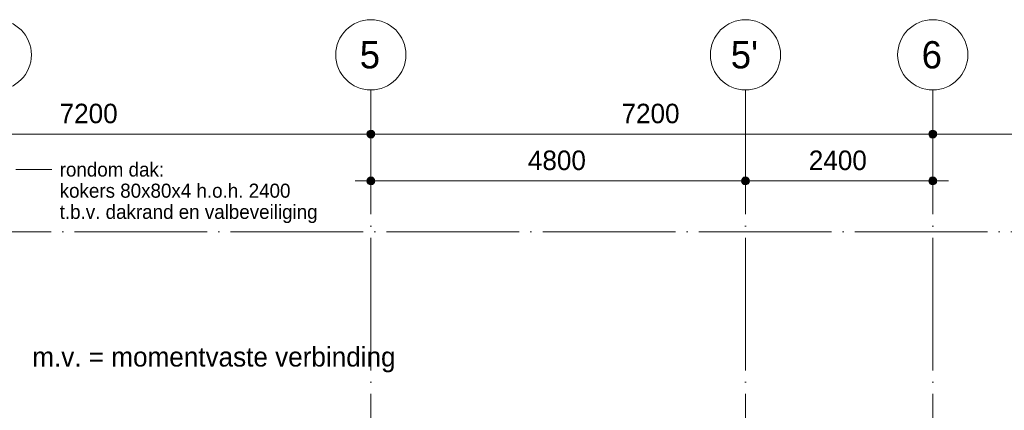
# Model space of a CAD drawing. Header units: millimetres. Extents: x 4517 to 474157, y -4632 to 9900.
# Tile 31 of 114: x 196735 to 209352, y 4894 to 9900. Entities that reach past the tile are written whole.
import ezdxf

# ---------------------------------------------------------------- set-up
doc = ezdxf.new("R2010")
doc.units = ezdxf.units.MM
doc.linetypes.add('WSP_stramienlijn', pattern=[2000, 1700, -150, 0, -150])
for name, color, linetype, lineweight in [('00_maatvoering', 8, 'Continuous', 13), ('00_maatvoering-100', 8, 'Continuous', 13), ('00_text', 7, 'Continuous', 13), ('07_stramien', 4, 'Continuous', 13), ('07_stramien - levels', 7, 'Continuous', 13)]:
    doc.layers.add(name, color=color, linetype=linetype, lineweight=lineweight)
doc.styles.add('Revittext', font='txt', dxfattribs={"height": 250})
doc.styles.add('Revittext_1', font='txt', dxfattribs={"height": 180})
doc.styles.add('Revittext_2', font='txt', dxfattribs={"height": 350})
doc.dimstyles.new('WSP_25_-_transparant', dxfattribs={"dimscale": 304.8, "dimtxt": 252.223969, "dimasz": 1.312336, "dimexe": 0.656168, "dimexo": 0.0625, "dimgap": 0.213255, "dimtad": 1, "dimdec": 0, "dimzin": 0, "dimdsep": 46, "dimtxsty": 'Revittext', "dimblk1": 'DOTSMALL', "dimblk2": 'DOTSMALL', "dimsah": 1, "dimcen": 0.09, "dimdle": 0.656168, "dimazin": 0, "dimtfac": 1, "dimtdec": 4, "dimtix": 1, "dimtmove": 0, "dimatfit": 3, "dimfxl": 0.656168, "dimfxlon": 1, "dimtvp": 1, "dimtolj": 1, "dimtzin": 0, "dimarcsym": 2})

# ---------------------------------------------------------------- blocks, each defined once
blk = doc.blocks.new('Grid - Stramienbol 9_0mm-3500-as D')
at = {"layer": '07_stramien'}
blk.add_circle((5000, 9450), 450, dxfattribs=at)
blk = doc.blocks.new('DIMBLOCK50-as D')
at = {"layer": '00_maatvoering-100'}
h = blk.add_hatch(color=256, dxfattribs=at)
edge = h.paths.add_edge_path()
edge.add_arc((194035, 8434), 50, 0, 360)
h = blk.add_hatch(color=256, dxfattribs=at)
edge = h.paths.add_edge_path()
edge.add_arc((201235, 8434), 50, 0, 360)
for p, q in [((194035, 8634), (194035, 8234)), ((194035, 8434), (194035, 8634)), ((201235, 8634), (201235, 8234)), ((201235, 8434), (201235, 8634)), ((194035, 8434), (201235, 8434))]:
    blk.add_line(p, q, dxfattribs=at)
for centre in [(194035, 8434), (201235, 8434)]:
    blk.add_circle(centre, 50, dxfattribs=at)
at = {"layer": '00_maatvoering-100', "color": 0, "insert": (197247, 8823), "char_height": 250, "width": 931.29, "attachment_point": 1, "line_spacing_factor": 0.931288, "style": 'Revittext'}
blk.add_mtext('7200', dxfattribs=at)
blk = doc.blocks.new('_DotSmall')
at = {"color": 0, "linetype": 'ByBlock', "const_width": 0.5}
blk.add_lwpolyline([(-0.0625, 0, 1), (0.0625, 0, 1)], format="xyb", close=True, dxfattribs=at)
blk = doc.blocks.new('DIMBLOCK51-as D')
at = {"layer": '00_maatvoering-100'}
h = blk.add_hatch(color=256, dxfattribs=at)
edge = h.paths.add_edge_path()
edge.add_arc((201235, 8434), 50, 0, 360)
h = blk.add_hatch(color=256, dxfattribs=at)
edge = h.paths.add_edge_path()
edge.add_arc((208435, 8434), 50, 0, 360)
for p, q in [((201235, 8634), (201235, 8234)), ((201235, 8434), (201235, 8634)), ((208435, 8634), (208435, 8234)), ((208435, 8434), (208435, 8634)), ((201235, 8434), (208435, 8434))]:
    blk.add_line(p, q, dxfattribs=at)
for centre in [(201235, 8434), (208435, 8434)]:
    blk.add_circle(centre, 50, dxfattribs=at)
at = {"layer": '00_maatvoering-100', "color": 0, "insert": (204447, 8823), "char_height": 250, "width": 931.29, "attachment_point": 1, "line_spacing_factor": 0.931288, "style": 'Revittext'}
blk.add_mtext('7200', dxfattribs=at)
blk = doc.blocks.new('DIMBLOCK52-as D')
at = {"layer": '00_maatvoering-100'}
h = blk.add_hatch(color=256, dxfattribs=at)
edge = h.paths.add_edge_path()
edge.add_arc((208435, 8434), 50, 0, 360)
h = blk.add_hatch(color=256, dxfattribs=at)
edge = h.paths.add_edge_path()
edge.add_arc((215635, 8434), 50, 0, 360)
for p, q in [((208435, 8634), (208435, 8234)), ((208435, 8434), (208435, 8634)), ((215635, 8634), (215635, 8234)), ((215635, 8434), (215635, 8634)), ((208435, 8434), (215635, 8434))]:
    blk.add_line(p, q, dxfattribs=at)
for centre in [(208435, 8434), (215635, 8434)]:
    blk.add_circle(centre, 50, dxfattribs=at)
at = {"layer": '00_maatvoering-100', "color": 0, "insert": (211647, 8823), "char_height": 250, "width": 931.29, "attachment_point": 1, "line_spacing_factor": 0.931288, "style": 'Revittext'}
blk.add_mtext('7200', dxfattribs=at)
blk = doc.blocks.new('DIMBLOCK54-as D')
at = {"layer": '00_maatvoering-100'}
h = blk.add_hatch(color=256, dxfattribs=at)
edge = h.paths.add_edge_path()
edge.add_arc((201235, 7834), 50, 0, 360)
h = blk.add_hatch(color=256, dxfattribs=at)
edge = h.paths.add_edge_path()
edge.add_arc((206035, 7834), 50, 0, 360)
for p, q in [((201235, 8034), (201235, 7634)), ((201235, 7834), (201235, 8034)), ((206035, 8034), (206035, 7634)), ((206035, 7834), (206035, 8034)), ((201035, 7834), (206035, 7834))]:
    blk.add_line(p, q, dxfattribs=at)
for centre in [(201235, 7834), (206035, 7834)]:
    blk.add_circle(centre, 50, dxfattribs=at)
at = {"layer": '00_maatvoering-100', "color": 0, "insert": (203247, 8223), "char_height": 250, "width": 931.29, "attachment_point": 1, "line_spacing_factor": 0.931288, "style": 'Revittext'}
blk.add_mtext('4800', dxfattribs=at)
blk = doc.blocks.new('DIMBLOCK55-as D')
at = {"layer": '00_maatvoering-100'}
h = blk.add_hatch(color=256, dxfattribs=at)
edge = h.paths.add_edge_path()
edge.add_arc((206035, 7834), 50, 0, 360)
h = blk.add_hatch(color=256, dxfattribs=at)
edge = h.paths.add_edge_path()
edge.add_arc((208435, 7834), 50, 0, 360)
for p, q in [((206035, 8034), (206035, 7634)), ((206035, 7834), (206035, 8034)), ((208435, 8034), (208435, 7634)), ((208435, 7834), (208435, 8034)), ((206035, 7834), (208635, 7834))]:
    blk.add_line(p, q, dxfattribs=at)
for centre in [(206035, 7834), (208435, 7834)]:
    blk.add_circle(centre, 50, dxfattribs=at)
at = {"layer": '00_maatvoering-100', "color": 0, "insert": (206847, 8223), "char_height": 250, "width": 931.29, "attachment_point": 1, "line_spacing_factor": 0.931288, "style": 'Revittext'}
blk.add_mtext('2400', dxfattribs=at)

msp = doc.modelspace()

# ---------------------------------------------------------------- linework, layer by layer
at = {"layer": '00_text', "color": 250, "lineweight": 18}
msp.add_line((196684.8, 7980), (197147.7, 7980), dxfattribs=at)
at = {"layer": '07_stramien', "linetype": 'WSP_stramienlijn'}
for p, q in [((201235.2, -4594.5), (201235.2, 9000)), ((206035.2, -4594.5), (206035.2, 9000)), ((208435.2, -4594.5), (208435.2, 9000))]:
    msp.add_line(p, q, dxfattribs=at)
at = {"layer": '07_stramien - levels', "linetype": 'WSP_stramienlijn'}
msp.add_line((165435.2, 7180), (221500.6, 7180), dxfattribs=at)

# ---------------------------------------------------------------- block references
at = {"layer": '07_stramien'}
for p in [(191435.2, 0), (196235.2, 0), (201035.2, 0), (203435.2, 0)]:
    msp.add_blockref('Grid - Stramienbol 9_0mm-3500-as D', p, dxfattribs=at)

# ---------------------------------------------------------------- texts
at = {"layer": '00_text', "lineweight": 18, "attachment_point": 1}
for s, insert, char_height, width, style in [('rondom dak:', (197247.7, 8070), 180, 1659.493, 'Revittext_1'), ('kokers 80x80x4 h.o.h. 2400 ', (197247.7, 7798.8), 180, 3727.847, 'Revittext_1'), ('t.b.v. dakrand en valbeveiliging ', (197247.7, 7527.6), 180, 4056.539, 'Revittext_1'), ('m.v. = momentvaste verbinding', (196896.8, 5704.9), 250, 5900.42, 'Revittext')]:
    msp.add_mtext(s, dxfattribs=dict(at, insert=insert, char_height=char_height, width=width, style=style))
at = {"layer": '07_stramien', "char_height": 350, "attachment_point": 1, "style": 'Revittext_2'}
for s, insert, width in [('5', (201092.6, 9625.6), 336.709), ("5'", (205846.6, 9625.6), 448.945), ('6', (208292.6, 9625.6), 336.709)]:
    msp.add_mtext(s, dxfattribs=dict(at, insert=insert, width=width))

# ---------------------------------------------------------------- dimensions: what is measured, and where the dimension line sits
at = {"layer": '00_maatvoering'}
for base, p1, p2, override, picture, middle in [((201235.2, 8434.4), (194035.2, 8634.4), (201235.2, 8634.4), {"dimpost": '<>', "dimfxl": 7200}, 'DIMBLOCK50-as D', (197635.2, 8627.1)), ((208435.2, 8434.4), (201235.2, 8634.4), (208435.2, 8634.4), {"dimpost": '<>', "dimfxl": 7200}, 'DIMBLOCK51-as D', (204835.2, 8627.1)), ((215635.2, 8434.4), (208435.2, 8634.4), (215635.2, 8634.4), {"dimpost": '<>', "dimfxl": 7200}, 'DIMBLOCK52-as D', (212035.2, 8627.1)), ((206035.2, 7834.4), (201235.2, 8034.4), (206035.2, 8034.4), {"dimpost": '<>', "dimfxl": 4800}, 'DIMBLOCK54-as D', (203635.2, 8027.1)), ((208435.2, 7834.4), (206035.2, 8034.4), (208435.2, 8034.4), {"dimpost": '<>', "dimfxl": 2400}, 'DIMBLOCK55-as D', (207235.2, 8027.1))]:
    dim = msp.add_linear_dim(base=base, p1=p1, p2=p2, dimstyle='WSP_25_-_transparant', override=override, dxfattribs=at)
    dim.commit()
    dim.dimension.update_dxf_attribs({"geometry": picture, "text_midpoint": middle})

doc.saveas('drawing.dxf')
